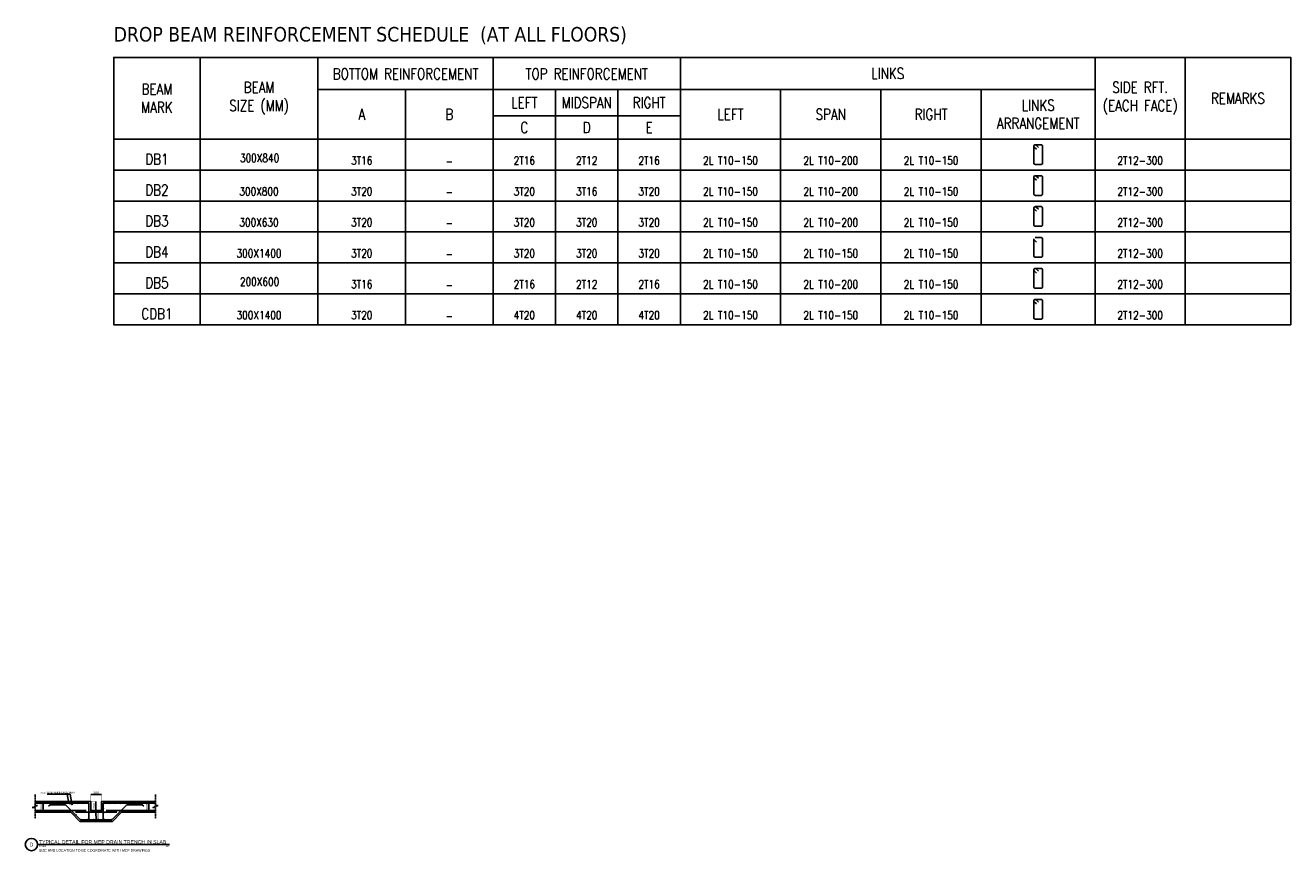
# Model space of a CAD drawing. Header units: inches. Extents: x -1387 to 177467, y -53208 to 11681.
# Tile 12 of 14: x 21394 to 56159, y -11027 to 11681. Entities that reach past the tile are written whole.
import ezdxf
from ezdxf.enums import TextEntityAlignment as Align

# ---------------------------------------------------------------- set-up
doc = ezdxf.new("R2010")
doc.units = ezdxf.units.IN
doc.header["$MEASUREMENT"] = 0
doc.linetypes.add('typical details$0$DOT', pattern=[6.35, 0, -6.35])
doc.linetypes.add('typical details$0$HIDDEN', pattern=[9.525, 6.35, -3.175])
for name, color, linetype in [('typical details$0$S-Anno-Arrow', 83, 'Continuous'), ('typical details$0$S-Anno-Detail-Text', 41, 'Continuous'), ('typical details$0$S-Anno-Dim', 41, 'Continuous'), ('typical details$0$S-Anno-Reinf. Section-1', 60, 'Continuous'), ('typical details$0$S-Anno-Reinf. Section-2', 6, 'Continuous'), ('typical details$0$S-Anno-Sec-Line', 223, 'Continuous'), ('typical details$0$S-Anno-Symb-Detl @ 100', 42, 'Continuous'), ('typical details$0$S-Anno-Symb-Text2', 41, 'Continuous'), ('typical details$0$S-Anno-Symb-Txt', 140, 'Continuous'), ('typical details$0$S-Anno-Symb-Txt1', 140, 'Continuous'), ('XS - Beam Schedule$0$S-LEGEND', 2, 'Continuous'), ('XS - Beam Schedule$0$S-RBAR', 4, 'Continuous'), ('XS - Beam Schedule$0$S-TABLE', 155, 'Continuous'), ('XS - Beam Schedule$0$S-TEXT-TABLE', 91, 'Continuous')]:
    doc.layers.add(name, color=color, linetype=linetype)
doc.styles.add('typical details$0$01-EHAF-Arial Black', font='arial.ttf', dxfattribs={"height": 2.5})
doc.styles.add('typical details$0$02-EHAF-Arial', font='arial.ttf', dxfattribs={"height": 2})
doc.styles.add('typical details$0$04-EHAF-Arial', font='arial.ttf', dxfattribs={"height": 2})
doc.styles.add('typical details$0$DIM20', font='ARIALN.TTF')
doc.styles.add('typical details$0$S-DIMS', font='romant.shx', dxfattribs={"width": 0.8})
doc.styles.add('typical details$0$S-TEXT-ARIAL', font='arial.ttf')
doc.styles.add('XS - Beam Schedule$0$APG TABLE TXT', font='Simplex.shx', dxfattribs={"width": 0.8})
doc.styles.add('XS - Beam Schedule$0$S-Tahoma', font='tahoma.ttf')
doc.dimstyles.new('typical details$0$1-20', dxfattribs={"dimtxt": 75, "dimasz": 25, "dimexe": 1.5, "dimexo": 1.5, "dimgap": 0.8, "dimtad": 1, "dimdec": 0, "dimrnd": 50, "dimzin": 3, "dimdsep": 46, "dimtxsty": 'typical details$0$DIM20', "dimblk": 'typical details$0$QGA.01.S2.COLUMNS$0$_ArchTick', "dimcen": 2.5, "dimclrd": 1, "dimclre": 3, "dimclrt": 41, "dimazin": 2, "dimtfac": 0.75, "dimtdec": 0, "dimtix": 1, "dimtmove": 1, "dimatfit": 3, "dimfxl": 1, "dimtolj": 1, "dimtzin": 0, "dimarcsym": 0})
doc.dimstyles.new('typical details$0$S-DIMS', dxfattribs={"dimtxt": 220, "dimasz": 140, "dimexe": 70, "dimexo": 70, "dimgap": 100, "dimtad": 1, "dimdec": 0, "dimzin": 0, "dimdsep": 46, "dimtxsty": 'typical details$0$S-DIMS', "dimblk": 'typical details$0$_Oblique', "dimcen": 0.07, "dimdle": 70, "dimclrd": 2, "dimclre": 2, "dimclrt": 3, "dimadec": 0, "dimazin": 0, "dimtfac": 1, "dimtdec": 0, "dimtix": 1, "dimtmove": 2, "dimatfit": 0, "dimldrblk": 'typical details$0$_Oblique', "dimfxl": 1, "dimtolj": 1, "dimtzin": 0, "dimarcsym": 0})
doc.dimstyles.new('typical details$0$S-RBAR-DIMS', dxfattribs={"dimtxt": 220, "dimasz": 200, "dimexe": 0, "dimexo": 0, "dimgap": 0.01, "dimtad": 0, "dimdec": 0, "dimzin": 0, "dimdsep": 46, "dimtxsty": 'typical details$0$S-TEXT-ARIAL', "dimcen": 0.09, "dimse1": 1, "dimse2": 1, "dimclrd": 20, "dimclrt": 20, "dimadec": 0, "dimazin": 0, "dimtfac": 1, "dimtdec": 0, "dimtofl": 0, "dimtmove": 0, "dimatfit": 3, "dimfxl": 1, "dimtolj": 1, "dimtzin": 0, "dimarcsym": 0})

# ---------------------------------------------------------------- blocks, each defined once
blk = doc.blocks.new('typical details$0$QGA.01.S2.COLUMNS$0$_ArchTick')
at = {"color": 0, "linetype": 'ByBlock', "const_width": 0.15}
blk.add_lwpolyline([(-0.5, -0.5), (0.5, 0.5)], dxfattribs=at)
blk = doc.blocks.new('*D45')
at = {"layer": 'DEFPOINTS', "color": 0, "transparency": 16777216}
for p in [(23190, -9456), (23190, -9895), (23490, -9895)]:
    blk.add_point(p, dxfattribs=at)
at = {"layer": 'typical details$0$S-Anno-Dim', "color": 3, "linetype": 'typical details$0$DOT', "lineweight": -2, "transparency": 16777216}
for p, q in [((23190, -9893), (23190, -9455)), ((23490, -9893), (23490, -9455))]:
    blk.add_line(p, q, dxfattribs=at)
at = {"layer": 'typical details$0$S-Anno-Dim', "color": 1, "lineweight": -2, "transparency": 16777216}
blk.add_line((23490, -9456), (23190, -9456), dxfattribs=at)
at = {"layer": 'typical details$0$S-Anno-Dim', "color": 1, "lineweight": -2, "transparency": 16777216, "xscale": 25, "yscale": 25, "zscale": 25, "rotation": 180}
blk.add_blockref('typical details$0$QGA.01.S2.COLUMNS$0$_ArchTick', (23190, -9456), dxfattribs=at)
at = {"layer": 'typical details$0$S-Anno-Dim', "color": 1, "lineweight": -2, "transparency": 16777216, "xscale": 25, "yscale": 25, "zscale": 25}
blk.add_blockref('typical details$0$QGA.01.S2.COLUMNS$0$_ArchTick', (23490, -9456), dxfattribs=at)
at = {"layer": 'typical details$0$S-Anno-Dim', "color": 41, "transparency": 16777216, "insert": (23340, -9417), "char_height": 75, "attachment_point": 5, "style": 'typical details$0$DIM20'}
blk.add_mtext('\\A1;300', dxfattribs=at)
blk = doc.blocks.new('*D46')
at = {"layer": 'DEFPOINTS', "color": 0, "transparency": 16777216}
for p in [(23190, -9645), (23190, -9895), (23335, -9895)]:
    blk.add_point(p, dxfattribs=at)
at = {"layer": 'typical details$0$S-Anno-Dim', "color": 3, "linetype": 'typical details$0$DOT', "lineweight": -2, "transparency": 16777216}
for p, q in [((23192, -9645), (23337, -9645)), ((23192, -9895), (23337, -9895))]:
    blk.add_line(p, q, dxfattribs=at)
at = {"layer": 'typical details$0$S-Anno-Dim', "color": 1, "lineweight": -2, "transparency": 16777216}
blk.add_line((23335, -9645), (23335, -9895), dxfattribs=at)
at = {"layer": 'typical details$0$S-Anno-Dim', "color": 1, "lineweight": -2, "transparency": 16777216, "xscale": 25, "yscale": 25, "zscale": 25}
for p, rotation in [((23335, -9645), 90), ((23335, -9895), 270)]:
    blk.add_blockref('typical details$0$QGA.01.S2.COLUMNS$0$_ArchTick', p, dxfattribs=dict(at, rotation=rotation))
at = {"layer": 'typical details$0$S-Anno-Dim', "color": 41, "transparency": 16777216, "insert": (23296, -9770), "char_height": 75, "attachment_point": 5, "rotation": 90, "style": 'typical details$0$DIM20'}
blk.add_mtext('\\A1;250', dxfattribs=at)
blk = doc.blocks.new('*D40')
at = {"layer": 'DEFPOINTS', "color": 0, "transparency": 16777216}
for p in [(23335, -9895), (23339, -10195), (23339, -10195)]:
    blk.add_point(p, dxfattribs=at)
at = {"layer": 'typical details$0$S-Anno-Dim', "color": 1, "lineweight": -2, "transparency": 16777216}
blk.add_line((23335, -9895), (23339, -10195), dxfattribs=at)
at = {"layer": 'typical details$0$S-Anno-Dim', "color": 1, "lineweight": -2, "transparency": 16777216, "xscale": 25, "yscale": 25, "zscale": 25}
for p, rotation in [((23335, -9895), 90.75840229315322), ((23339, -10195), 270.7584022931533)]:
    blk.add_blockref('typical details$0$QGA.01.S2.COLUMNS$0$_ArchTick', p, dxfattribs=dict(at, rotation=rotation))
at = {"layer": 'typical details$0$S-Anno-Dim', "color": 41, "transparency": 16777216, "insert": (23376, -10044), "char_height": 75, "attachment_point": 5, "rotation": 270.7584, "style": 'typical details$0$DIM20'}
blk.add_mtext('\\A1;300', dxfattribs=at)
blk = doc.blocks.new('*D41')
at = {"layer": 'DEFPOINTS', "color": 0, "transparency": 16777216}
for p in [(24789, -9645), (24789, -9952), (24789, -9952)]:
    blk.add_point(p, dxfattribs=at)
at = {"layer": 'typical details$0$S-Anno-Dim', "color": 1, "lineweight": -2, "transparency": 16777216}
blk.add_line((24789, -9645), (24789, -9952), dxfattribs=at)
at = {"layer": 'typical details$0$S-Anno-Dim', "color": 1, "lineweight": -2, "transparency": 16777216, "xscale": 25, "yscale": 25, "zscale": 25}
for p, rotation in [((24789, -9645), 90), ((24789, -9952), 270)]:
    blk.add_blockref('typical details$0$QGA.01.S2.COLUMNS$0$_ArchTick', p, dxfattribs=dict(at, rotation=rotation))
at = {"layer": 'typical details$0$S-Anno-Dim', "color": 41, "transparency": 16777216, "insert": (24750, -9798), "char_height": 75, "attachment_point": 5, "rotation": 90, "style": 'typical details$0$DIM20'}
blk.add_mtext('\\A1;300', dxfattribs=at)
blk = doc.blocks.new('*U37')
blk.add_line((7.5, 0), (168.6, 0))
blk.add_circle((0, 0), 7.5)
at = {"layer": 'typical details$0$S-Anno-Symb-Text2', "style": 'typical details$0$02-EHAF-Arial'}
blk.add_text('SCALE', height=1.8, dxfattribs=at).set_placement((9.2, -1), align=Align.TOP_LEFT)
at = {"layer": 'typical details$0$S-Anno-Symb-Text2', "style": 'typical details$0$01-EHAF-Arial Black'}
blk.add_attdef('DWGNO', text='', height=4.5, dxfattribs=at).set_placement((0, 0), align=Align.MIDDLE_CENTER)
at = {"layer": 'typical details$0$S-Anno-Symb-Text2', "style": 'typical details$0$02-EHAF-Arial', "flags": 8}
blk.add_attdef('SCL', text='', height=1.8, dxfattribs=at).set_placement((168.6, -1), align=Align.TOP_RIGHT)
at = {"layer": 'typical details$0$S-Anno-Symb-Txt1', "style": 'typical details$0$01-EHAF-Arial Black'}
blk.add_attdef('TTL', text='', height=4.5, dxfattribs=at).set_placement((9.2, -0.4), align=Align.BOTTOM_LEFT)
blk = doc.blocks.new('*D42')
at = {"layer": 'DEFPOINTS', "color": 0, "transparency": 16777216}
for p in [(21889, -9645), (21889, -9952), (21889, -9952)]:
    blk.add_point(p, dxfattribs=at)
at = {"layer": 'typical details$0$S-Anno-Dim', "color": 1, "lineweight": -2, "transparency": 16777216}
blk.add_line((21889, -9645), (21889, -9952), dxfattribs=at)
at = {"layer": 'typical details$0$S-Anno-Dim', "color": 1, "lineweight": -2, "transparency": 16777216, "xscale": 25, "yscale": 25, "zscale": 25}
for p, rotation in [((21889, -9645), 90), ((21889, -9952), 270)]:
    blk.add_blockref('typical details$0$QGA.01.S2.COLUMNS$0$_ArchTick', p, dxfattribs=dict(at, rotation=rotation))
at = {"layer": 'typical details$0$S-Anno-Dim', "color": 41, "transparency": 16777216, "insert": (21850, -9798), "char_height": 75, "attachment_point": 5, "rotation": 90, "style": 'typical details$0$DIM20'}
blk.add_mtext('\\A1;300', dxfattribs=at)
blk = doc.blocks.new('typical details$0$_DotBlank')
at = {"color": 0, "linetype": 'ByBlock', "lineweight": -2}
blk.add_line((-0.5, 0), (-1, 0), dxfattribs=at)
blk.add_circle((0, 0), 0.5, dxfattribs=at)
blk = doc.blocks.new('typical details$0$_Oblique')
at = {"color": 0, "linetype": 'ByBlock', "lineweight": -2}
blk.add_line((-0.5, -0.5), (0.5, 0.5), dxfattribs=at)

msp = doc.modelspace()

# ---------------------------------------------------------------- linework, layer by layer
at = {"layer": 'typical details$0$S-Anno-Reinf. Section-1'}
for p, q in [((21661, -9692), (23143.2, -9692)), ((23143.2, -9692), (23143.2, -10147.5)), ((23537.8, -10147.5), (23537.8, -9692)), ((23537.8, -9692), (24970, -9692)), ((23066.5, -9897.5), (21661, -9897.5)), ((22774.1, -9942), (23906.9, -9942)), ((23614.4, -9897.5), (24970, -9897.5))]:
    msp.add_line(p, q, dxfattribs=at)
msp.add_lwpolyline([(22033.4, -9777.9), (22075.2, -9739.3), (22501.9, -9739.3), (22910.1, -10147.5), (23770.9, -10147.5), (24179.1, -9739.3), (24605.8, -9739.3), (24647.6, -9777.9)], dxfattribs=at)
at = {"layer": 'typical details$0$S-Anno-Reinf. Section-2', "const_width": 12}
for points in [[(21769.1, -9710, -1), (21781.1, -9710, -1)], [(21919.1, -9710, -1), (21931.1, -9710, -1)], [(22069.1, -9710, -1), (22081.1, -9710, -1)], [(22219.1, -9710, -1), (22231.1, -9710, -1)], [(22369.1, -9710, -1), (22381.1, -9710, -1)], [(22519.1, -9710, -1), (22531.1, -9710, -1)], [(22669.1, -9710, -1), (22681.1, -9710, -1)], [(22819.1, -9710, -1), (22831.1, -9710, -1)], [(22969.1, -9710, -1), (22981.1, -9710, -1)], [(23119.1, -9710, -1), (23131.1, -9710, -1)], [(23561.9, -9710, 1), (23549.9, -9710, 1)], [(23711.9, -9710, 1), (23699.9, -9710, 1)], [(23861.9, -9710, 1), (23849.9, -9710, 1)], [(24011.9, -9710, 1), (23999.9, -9710, 1)], [(24161.9, -9710, 1), (24149.9, -9710, 1)], [(24311.9, -9710, 1), (24299.9, -9710, 1)], [(24461.9, -9710, 1), (24449.9, -9710, 1)], [(24611.9, -9710, 1), (24599.9, -9710, 1)], [(24761.9, -9710, 1), (24749.9, -9710, 1)], [(24911.9, -9710, 1), (24899.9, -9710, 1)], [(21780, -9879.7, 1), (21768, -9879.7, 1)], [(21930, -9879.7, 1), (21918, -9879.7, 1)], [(22080, -9879.7, 1), (22068, -9879.7, 1)], [(22230, -9879.7, 1), (22218, -9879.7, 1)], [(22380, -9879.7, 1), (22368, -9879.7, 1)], [(22530, -9879.7, 1), (22518, -9879.7, 1)], [(22670.1, -9879.7, 1), (22658.1, -9879.7, 1)], [(22802.5, -10003.1, 1), (22790.5, -10003.1, 1)], [(23119.1, -9846.2, -1), (23131.1, -9846.2, -1)], [(23119.1, -9958.8, -1), (23131.1, -9958.8, -1)], [(23358.1, -9958.8, 1), (23346.1, -9958.8, 1)], [(23561.9, -9846.2, 1), (23549.9, -9846.2, 1)], [(23561.9, -9958.8, 1), (23549.9, -9958.8, 1)], [(24010.9, -9879.7, -1), (24022.9, -9879.7, -1)], [(24151, -9879.7, -1), (24163, -9879.7, -1)], [(24301, -9879.7, -1), (24313, -9879.7, -1)], [(24451, -9879.7, -1), (24463, -9879.7, -1)], [(24601, -9879.7, -1), (24613, -9879.7, -1)], [(24751, -9879.7, -1), (24763, -9879.7, -1)], [(24901, -9879.7, -1), (24913, -9879.7, -1)], [(22927.9, -10128.5, 1), (22915.9, -10128.5, 1)], [(23117.8, -10128.5, 1), (23105.8, -10128.5, 1)], [(23267.8, -10128.5, 1), (23255.8, -10128.5, 1)], [(23417.8, -10128.5, 1), (23405.8, -10128.5, 1)], [(23563.2, -10128.5, -1), (23575.2, -10128.5, -1)], [(23751.9, -10128.5, -1), (23763.9, -10128.5, -1)]]:
    msp.add_lwpolyline(points, format="xyb", close=True, dxfattribs=at)
at = {"layer": 'typical details$0$S-Anno-Sec-Line', "linetype": 'typical details$0$HIDDEN', "ltscale": 0.2}
for points in [[(21661, -9453.2), (21661, -9756.6), (21732.1, -9756.6), (21586.4, -9813), (21661, -9813), (21661, -10114.1)], [(24970, -9453.2), (24970, -9756.6), (25041.1, -9756.6), (24895.4, -9813), (24970, -9813), (24970, -10114.1)]]:
    msp.add_lwpolyline(points, dxfattribs=at)
at = {"layer": 'typical details$0$S-Anno-Sec-Line'}
for points in [[(21661, -9644.8), (23190.5, -9644.8), (23190.5, -9894.8), (23490.5, -9894.8), (23490.5, -9644.8), (24970, -9644.8)], [(21661, -9944.8), (22640.5, -9944.8), (22890.5, -10194.8), (23790.5, -10194.8), (24040.5, -9944.8), (24970, -9944.8)]]:
    msp.add_lwpolyline(points, dxfattribs=at)
at = {"layer": 'XS - Beam Schedule$0$S-RBAR'}
for points in [[(49113.6, 8334.3, -1.0000001), (49166.7, 8387.4), (49227, 8327)], [(49140.1, 8398.3), (49305.1, 8398.3, -0.4142136), (49342.6, 8360.8), (49342.6, 7895.8, -0.4142136), (49305.1, 7858.3), (49140.1, 7858.3, -0.4142136), (49102.6, 7895.8), (49102.6, 8360.8, -0.6681786)], [(49174, 8274), (49113.6, 8334.3, -0.6681786)], [(49113.6, 7484.3, -1.0000001), (49166.7, 7537.4), (49227, 7477)], [(49140.1, 7548.3), (49305.1, 7548.3, -0.4142136), (49342.6, 7510.8), (49342.6, 7045.8, -0.4142136), (49305.1, 7008.3), (49140.1, 7008.3, -0.4142136), (49102.6, 7045.8), (49102.6, 7510.8, -0.6681786)], [(49174, 7424), (49113.6, 7484.3, -0.6681786)], [(49113.6, 6634.3, -1.0000001), (49166.7, 6687.4), (49227, 6627)], [(49140.1, 6698.3), (49305.1, 6698.3, -0.4142136), (49342.6, 6660.8), (49342.6, 6195.8, -0.4142136), (49305.1, 6158.3), (49140.1, 6158.3, -0.4142136), (49102.6, 6195.8), (49102.6, 6660.8, -0.6681786)], [(49174, 6574), (49113.6, 6634.3, -0.6681786)], [(49140.1, 5848.3), (49305.1, 5848.3, -0.4142136), (49342.6, 5810.8), (49342.6, 5345.8, -0.4142136), (49305.1, 5308.3), (49140.1, 5308.3, -0.4142136), (49102.6, 5345.8), (49102.6, 5810.8, -0.6681786)], [(49174, 5724), (49113.6, 5784.3, -0.6681786)], [(49113.6, 4934.3, -1.0000001), (49166.7, 4987.4), (49227, 4927)], [(49140.1, 4998.3), (49305.1, 4998.3, -0.4142136), (49342.6, 4960.8), (49342.6, 4495.8, -0.4142136), (49305.1, 4458.3), (49140.1, 4458.3, -0.4142136), (49102.6, 4495.8), (49102.6, 4960.8, -0.6681786)], [(49174, 4874), (49113.6, 4934.3, -0.6681786)], [(49113.6, 4084.3, -1.0000001), (49166.7, 4137.4), (49227, 4077)], [(49140.1, 4148.3), (49305.1, 4148.3, -0.4142136), (49342.6, 4110.8), (49342.6, 3645.8, -0.4142136), (49305.1, 3608.3), (49140.1, 3608.3, -0.4142136), (49102.6, 3645.8), (49102.6, 4110.8, -0.6681786)], [(49113.6, 4084.3, -1.0000001), (49166.7, 4137.4), (49227, 4077)], [(49113.6, 4084.3, -1.0000001), (49166.7, 4137.4), (49227, 4077)], [(49174, 4024), (49113.6, 4084.3, -0.6681786)]]:
    msp.add_lwpolyline(points, format="xyb", dxfattribs=at)
at = {"layer": 'XS - Beam Schedule$0$S-TABLE'}
for p, q in [((26194.7, 10798.9), (26194.7, 3453.3)), ((29434.7, 10798.9), (29434.7, 3453.3)), ((39390, 10798.9), (39390, 3453.3)), ((50789, 10798.9), (50789, 3453.3)), ((53257.2, 10798.9), (53257.2, 3453.3)), ((29434.7, 9917.4), (50789, 9917.4)), ((31840.9, 9917.4), (31840.9, 3453.3)), ((35961.4, 9917.4), (35961.4, 3453.3)), ((37675.7, 9917.4), (37675.7, 3453.3)), ((42145.4, 9917.4), (42145.4, 3453.3)), ((44900.9, 9917.4), (44900.9, 3453.3)), ((47656.3, 9917.4), (47656.3, 3453.3)), ((34247.1, 9192), (39390, 9192)), ((23823.9, 8553.3), (56158.5, 8553.3)), ((23823.9, 7703.3), (56158.5, 7703.3)), ((23823.9, 6853.3), (56158.5, 6853.3)), ((23823.9, 6003.3), (56158.5, 6003.3)), ((23823.9, 6003.3), (56158.5, 6003.3)), ((23823.9, 5153.3), (56158.5, 5153.3)), ((23823.9, 4303.3), (56158.5, 4303.3))]:
    msp.add_line(p, q, dxfattribs=at)
at = {"layer": 'XS - Beam Schedule$0$S-TABLE', "color": 5}
msp.add_line((23823.9, 8553.3), (56158.5, 8553.3), dxfattribs=at)
msp.add_lwpolyline([(56158.5, 3453.3), (56158.5, 10798.9), (23823.9, 10798.9), (23823.9, 3453.3)], close=True, dxfattribs=at)
at = {"layer": 'XS - Beam Schedule$0$S-TABLE'}
msp.add_lwpolyline([(34247.1, 10798.9), (34247.1, 3453.3)], dxfattribs=at)

# ---------------------------------------------------------------- block references
at = {"layer": 'typical details$0$S-Anno-Symb-Detl @ 100'}
ref = msp.add_blockref('*U37', (21563, -10830.5), dxfattribs=dict(at, xscale=22.5, yscale=22.5, zscale=22.5))
ref.add_attrib('DWGNO', 'D', dxfattribs={"layer": 'typical details$0$S-Anno-Symb-Text2', "height": 101.2, "rotation": 359.99999, "style": 'typical details$0$01-EHAF-Arial Black'}).set_placement((21563, -10830.5), align=Align.MIDDLE_CENTER)
ref.add_attrib('TTL', 'TYPICAL DETAIL FOR MEP DRAIN TRENCH IN SLAB', dxfattribs={"layer": 'typical details$0$S-Anno-Symb-Txt1', "height": 101.25, "rotation": 359.99999, "style": 'typical details$0$01-EHAF-Arial Black'}).set_placement((21769.8, -10840.6), align=Align.BOTTOM_LEFT)
ref.add_attrib('SCL', '1:25', dxfattribs={"layer": 'typical details$0$S-Anno-Symb-Text2', "height": 40.5, "rotation": 359.99999, "style": 'typical details$0$02-EHAF-Arial'}).set_placement((25356.1, -10853), align=Align.TOP_RIGHT)

# ---------------------------------------------------------------- texts
at = {"layer": 'typical details$0$S-Anno-Detail-Text', "style": 'typical details$0$04-EHAF-Arial'}
msp.add_text('SEE SLAB REINFORCEMENT', height=50, dxfattribs=at).set_placement((21806.8, -9423.8))
at = {"layer": 'typical details$0$S-Anno-Symb-Txt', "style": 'typical details$0$04-EHAF-Arial'}
msp.add_text('SIZE AND LOCATION TO BE COORDINATE WITH MEP DRAWINGS', height=70, rotation=359.99999, dxfattribs=at).set_placement((21767.7, -11025.6))
at = {"layer": 'XS - Beam Schedule$0$S-LEGEND', "style": 'XS - Beam Schedule$0$S-Tahoma'}
msp.add_text('DROP BEAM REINFORCEMENT SCHEDULE  (AT ALL FLOORS)', height=400, dxfattribs=at).set_placement((23823.9, 11235))
at = {"layer": 'XS - Beam Schedule$0$S-TEXT-TABLE', "style": 'XS - Beam Schedule$0$APG TABLE TXT', "width": 0.8}
for s, p in [('DB1', (25009.3, 8003.3)), ('DB2', (25009.3, 7153.3)), ('DB3', (25009.3, 6303.3)), ('DB4', (25009.3, 5453.3)), ('DB5', (25009.3, 4603.3)), ('CDB1', (25009.3, 3753.3))]:
    msp.add_text(s, height=300, dxfattribs=at).set_placement(p, align=Align.MIDDLE_CENTER)
for s, p in [('300X840', (27830.7, 8034.5)), ('3T16', (30637.8, 7965.8)), ('2T16', (35104.3, 7965.8)), ('2T12', (36818.5, 7965.8)), ('2T16', (38532.8, 7965.8)), ('2L T10-150', (40767.7, 7965.8)), ('2L T10-200', (43523.1, 7965.8)), ('2L T10-150', (46278.6, 7965.8)), ('2T12-300', (52023.1, 7965.8)), ('-', (33044, 7949.8)), ('300X800', (27814.7, 7115.8)), ('3T20', (30637.8, 7115.8)), ('-', (33044, 7099.8)), ('3T20', (35104.3, 7115.8)), ('3T16', (36818.5, 7115.8)), ('3T20', (38532.8, 7115.8)), ('2L T10-150', (40767.7, 7115.8)), ('2L T10-200', (43523.1, 7115.8)), ('2L T10-150', (46278.6, 7115.8)), ('2T12-300', (52023.1, 7115.8)), ('300X630', (27814.7, 6265.8)), ('3T20', (30637.8, 6265.8)), ('-', (33044, 6249.8)), ('3T20', (35104.3, 6265.8)), ('3T20', (36818.5, 6265.8)), ('3T20', (38532.8, 6265.8)), ('2L T10-150', (40767.7, 6265.8)), ('2L T10-200', (43523.1, 6265.8)), ('2L T10-150', (46278.6, 6265.8)), ('2T12-300', (52023.1, 6265.8)), ('300X1400', (27814.7, 5415.8)), ('3T20', (30637.8, 5415.8)), ('-', (33044, 5399.8)), ('3T20', (35104.3, 5415.8)), ('3T20', (36818.5, 5415.8)), ('3T20', (38532.8, 5415.8)), ('2L T10-150', (40767.7, 5415.8)), ('2L T10-150', (43523.1, 5415.8)), ('2L T10-150', (46278.6, 5415.8)), ('2T12-300', (52023.1, 5415.8)), ('200X600', (27830.7, 4634.5)), ('3T16', (30637.8, 4565.8)), ('-', (33044, 4549.8)), ('2T16', (35104.3, 4565.8)), ('2T12', (36818.5, 4565.8)), ('2T16', (38532.8, 4565.8)), ('2L T10-150', (40767.7, 4565.8)), ('2L T10-200', (43523.1, 4565.8)), ('2L T10-150', (46278.6, 4565.8)), ('2T12-300', (52023.1, 4565.8)), ('300X1400', (27814.7, 3715.8)), ('3T20', (30637.8, 3715.8)), ('4T20', (35104.3, 3715.8)), ('4T20', (36818.5, 3715.8)), ('4T20', (38532.8, 3715.8)), ('2L T10-150', (40767.7, 3715.8)), ('2L T10-150', (43523.1, 3715.8)), ('2L T10-150', (46278.6, 3715.8)), ('2T12-300', (52023.1, 3715.8)), ('-', (33044, 3699.8))]:
    msp.add_text(s, height=225, dxfattribs=at).set_placement(p, align=Align.MIDDLE)
at = {"layer": 'XS - Beam Schedule$0$S-TEXT-TABLE', "color": 141, "char_height": 300, "attachment_point": 5, "style": 'XS - Beam Schedule$0$APG TABLE TXT'}
for s, insert, width in [('BOTTOM REINFORCEMENT', (31840.9, 10346.5), 4505.857), ('TOP REINFORCEMENT', (36818.5, 10346.5), 4505.857), ('LINKS', (45089.5, 10358.2), 940.143), ('BEAM\\PMARK', (25009.3, 9676.1), 891.429), ('BEAM\\PSIZE (MM)', (27814.7, 9676.1), 1774.429), ('SIDE RFT.\\P(EACH FACE)', (52023.1, 9676.1), 2334.429), ('LEFT', (35104.3, 9554.7), 940.143), ('MIDSPAN', (36818.5, 9554.7), 940.143), ('RIGHT', (38532.8, 9554.7), 940.143), ('REMARKS', (54707.9, 9676.1), 2334.429), ('A', (30637.8, 9235.4), 940.143), ('B', (33044, 9235.4), 940.143), ('LEFT', (40767.7, 9235.4), 940.143), ('SPAN', (43523.1, 9235.4), 940.143), ('RIGHT', (46278.6, 9235.4), 940.143), ('LINKS\\PARRANGEMENT', (49222.6, 9235.4), 940.143), ('C', (35104.3, 8872.7), 940.143), ('D', (36818.5, 8872.7), 940.143), ('E', (38532.8, 8872.7), 940.143)]:
    msp.add_mtext(s, dxfattribs=dict(at, insert=insert, width=width))

# ---------------------------------------------------------------- dimensions: what is measured, and where the dimension line sits
at = {"layer": 'typical details$0$S-Anno-Dim'}
for p1, p2, distance, picture, middle in [((23490.5, -9894.8), (23190.5, -9894.8), -438.6, '*D45', (23340.5, -9417.1)), ((21888.9, -9644.8), (21888.9, -9952.2), 0, '*D42', (21849.8, -9798.5)), ((23190.5, -9644.8), (23190.5, -9894.8), 144.7, '*D46', (23296.1, -9769.8)), ((24788.9, -9644.8), (24788.9, -9952.2), 0, '*D41', (24749.8, -9798.5)), ((23335.2, -9894.8), (23339.2, -10194.8), 0, '*D40', (23376.3, -10044.2))]:
    dim = msp.add_aligned_dim(p1=p1, p2=p2, distance=distance, dimstyle='typical details$0$1-20', dxfattribs=at)
    dim.commit()
    dim.dimension.update_dxf_attribs({"geometry": picture, "text_midpoint": middle})

# ---------------------------------------------------------------- leaders
at = {"layer": 'typical details$0$S-Anno-Arrow', "ltscale": 0.04}
msp.add_leader([(22671.8, -9707.2), (22627.9, -9442.4), (21999, -9442.4)], dimstyle='typical details$0$S-RBAR-DIMS', override={"dimasz": 50, "dimclrd": 256, "dimldrblk": 'typical details$0$_DotBlank'}, dxfattribs=at)
at = {"layer": 'typical details$0$S-Anno-Arrow', "ltscale": 0.01}
msp.add_leader([(22588.4, -9694.7), (22544.6, -9442.4), (21999, -9442.4)], dimstyle='typical details$0$S-DIMS', override={"dimasz": 50, "dimtad": 0, "dimclrd": 256}, dxfattribs=at)

doc.saveas('drawing.dxf')
